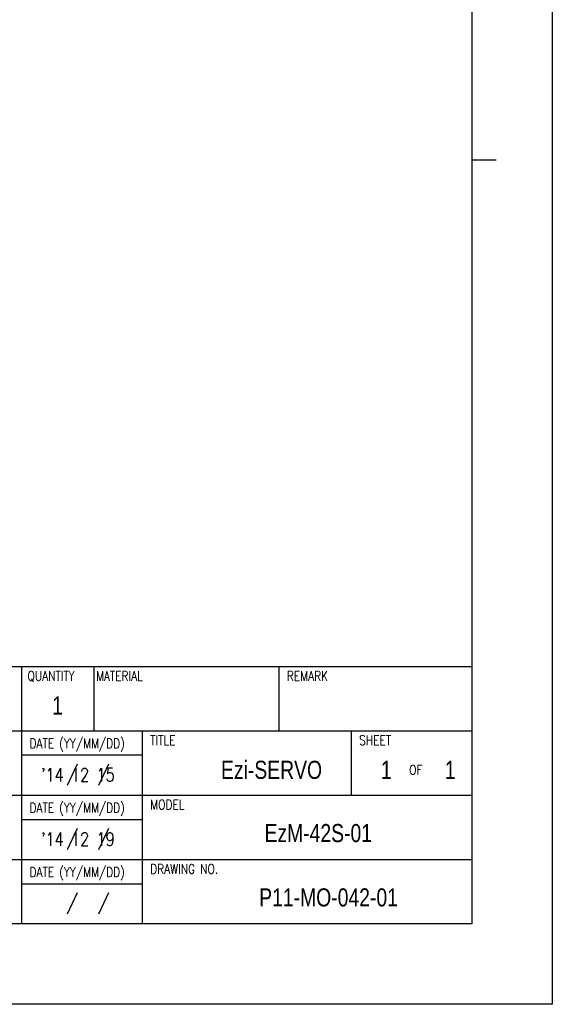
# Model space of a CAD drawing. Header units: millimetres. Extents: x 0 to 594, y 0 to 420.
# Tile 4 of 5: x 461 to 594, y 0 to 245. Entities that reach past the tile are written whole.
import ezdxf

# ---------------------------------------------------------------- set-up
doc = ezdxf.new("R2010")
doc.units = ezdxf.units.MM
doc.layers.add('SHEET', color=1, linetype='Continuous')
doc.styles.add('SHEET1', font='ROMANS.SHX', dxfattribs={"width": 0.8, "height": 3})
doc.styles.add('SHEET2', font='txt', dxfattribs={"width": 0.8, "height": 3})

msp = doc.modelspace()

# ---------------------------------------------------------------- linework, layer by layer
at = {"color": 4}
msp.add_line((574, 210), (580, 210), dxfattribs=at)
at = {"color": 6}
msp.add_lwpolyline([(0, 420), (594, 420), (594, 0), (0, 0)], close=True, dxfattribs=at)
at = {"color": 4}
msp.add_lwpolyline([(20, 400), (574, 400), (574, 20), (20, 20)], close=True, dxfattribs=at)
at = {"layer": 'SHEET', "color": 7}
msp.add_line((318, 84), (574, 84), dxfattribs=at)
at = {"layer": 'SHEET'}
for p, q in [((462, 20), (462, 84)), ((480, 68), (480, 84)), ((526, 68), (526, 84)), ((408, 68), (574, 68)), ((492, 20), (492, 68)), ((544, 52), (544, 68)), ((462, 62), (492, 62)), ((475.7601, 59.723), (473.2579, 54.4078)), ((483.5984, 59.7148), (481.0961, 54.3996)), ((408, 52), (574, 52)), ((462, 46), (492, 46)), ((475.7601, 43.723), (473.2579, 38.4078)), ((483.5984, 43.7148), (481.0961, 38.3996)), ((318, 36), (574, 36)), ((462, 30), (492, 30)), ((475.7601, 27.723), (473.2579, 22.4078)), ((483.5984, 27.7148), (481.0961, 22.3996))]:
    msp.add_line(p, q, dxfattribs=at)

# ---------------------------------------------------------------- texts
at = {"layer": 'SHEET', "style": 'SHEET1', "width": 0.8}
for s, p in [('QUANTITY', (463.4591, 80.4604)), ('MATERIAL', (480.4793, 80.4604)), ('REMARK', (527.9793, 80.4604)), ('DATE (YY/MM/DD)', (463.9277, 63.6818)), ('TITLE', (493.9793, 64.4604)), ('SHEET', (545.9793, 64.4604)), ('OF', (558.4154, 57.1091)), ('DATE (YY/MM/DD)', (463.9277, 47.6818)), ('MODEL', (493.9793, 48.4604)), ('DATE (YY/MM/DD)', (463.9277, 31.6818)), ('DRAWING NO.', (493.9793, 32.4604))]:
    msp.add_text(s, height=2.4, dxfattribs=at).set_placement(p)
at = {"layer": 'SHEET', "color": 7, "style": 'SHEET2', "width": 0.8}
for s, p in [('1', (469.5531, 72.0681)), ('Ezi-SERVO', (511.5676, 56.0681)), ('1', (551.3623, 56.0681)), ('1', (567.2783, 56.0681)), ('EzM-42S-01 ', (522.3848, 40.3335)), ('P11-MO-042-01', (521.0685, 24.3335))]:
    msp.add_text(s, height=4.5, dxfattribs=at).set_placement(p)
at = {"layer": 'SHEET', "color": 3, "style": 'SHEET1', "width": 0.8}
for s, p in [("'14 12 15", (466.7638, 55.4207)), ("'14 12 19", (466.7638, 39.4207))]:
    msp.add_text(s, height=3.3, dxfattribs=at).set_placement(p)

doc.saveas('drawing.dxf')
